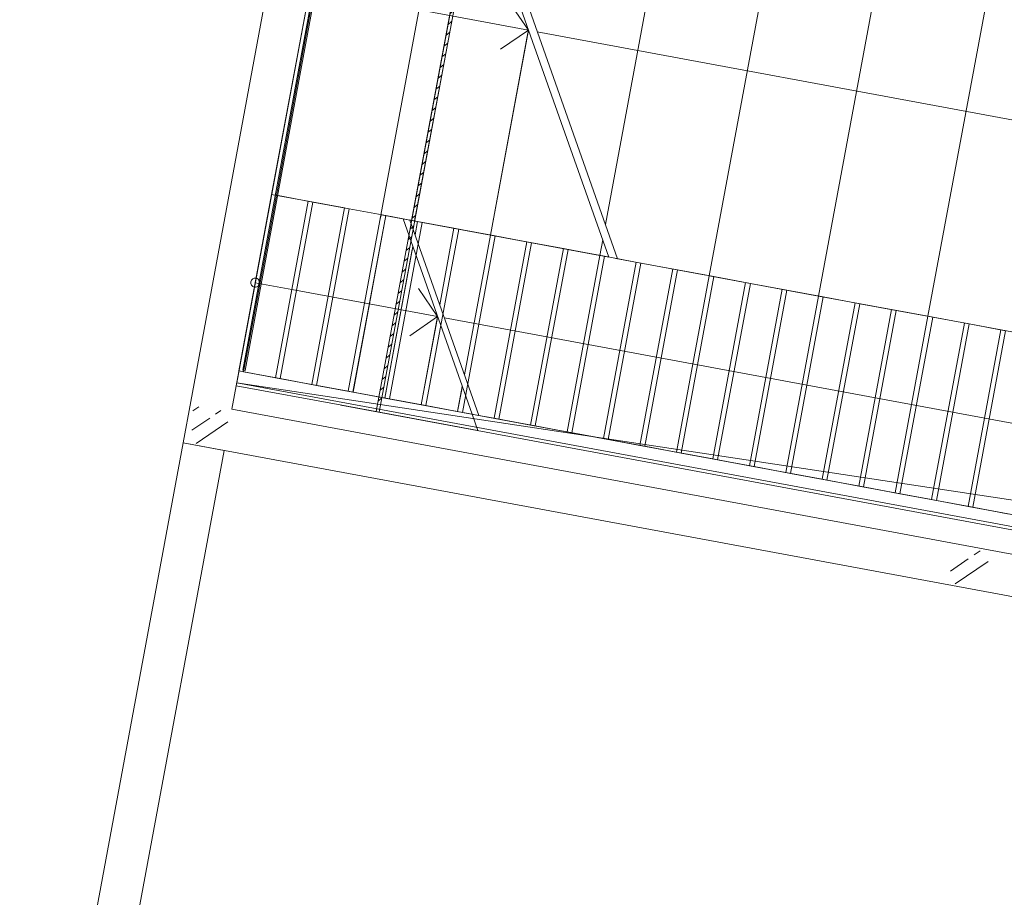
# Model space of a CAD drawing. Header units: metres. Extents: x 32353251 to 32353583, y 5707748 to 5708004.
# Tile 33 of 164: x 32353346.61 to 32353354.84, y 5707913.26 to 5707920.59. Entities that reach past the tile are written whole.
import ezdxf

# ---------------------------------------------------------------- set-up
doc = ezdxf.new("R2010")
doc.units = ezdxf.units.M
doc.header["$LTSCALE"] = 0.75
doc.layers.get('0').update_dxf_attribs({"linetype": 'CONTINUOUS'})
for name, color, linetype, lineweight in [('10417023$0$#9_002_GES I Übersicht Erdgeschoss_1_108_Treppen.A', 7, 'CONTINUOUS', 25), ('10417023$0$#9_002_GES I Übersicht Erdgeschoss_1_202_Innenwandbekleidung.A', 7, 'CONTINUOUS', 25), ('10417023$0$#9_002_GES I Übersicht Erdgeschoss_1_Neubau_103_Stützen.A', 7, 'CONTINUOUS', 25), ('10417023$0$#9_002_GES I Übersicht Erdgeschoss_1_Neubau_104_Decken.A', 7, 'CONTINUOUS', 25), ('10417023$0$#9_002_GES I Übersicht Erdgeschoss_1_Neubau_105_Unterzug.A', 7, 'CONTINUOUS', 25), ('10417023$0$#9_002_GES I Übersicht Erdgeschoss_1_Neubau_108_Treppen.A', 7, 'CONTINUOUS', 25), ('10417023$0$Keine', 7, 'CONTINUOUS', 13)]:
    doc.layers.add(name, color=color, linetype=linetype, lineweight=lineweight)
pattern_1 = [(44.99999999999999, (0, 0), (-0.1697056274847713, 0.1697056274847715), []), (44.99999999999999, (-0.08485281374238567, 0.08485281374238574), (-0.1697056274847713, 0.1697056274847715), [0.18, -0.05999999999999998])]

# ---------------------------------------------------------------- blocks, each defined once
blk = doc.blocks.new('10417023$0$#9_MKO_LP5_ARC_GES_UP_00_002_P_G_modell (3D)')
at = {"layer": '10417023$0$#9_002_GES I Übersicht Erdgeschoss_1_108_Treppen.A', "linetype": 'Continuous', "lineweight": 5, "true_color": 0xff0000}
h = blk.add_hatch(dxfattribs=at)
h.set_pattern_fill('#9_HOLZ__VOLLHOLZ__HIRNHO', color=1, style=0, pattern_type=2)
h.set_pattern_definition([(10, (0, 0), (-0.01562833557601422, 0.08863269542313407), [])])
h.paths.add_polyline_path([(-32353494.23381297, -5707802.629020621), (-32353494.23381297, -5707797.520586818), (-32353494.25943706, -5707797.520586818), (-32353494.25943706, -5707802.629020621)])
at = {"layer": '10417023$0$#9_002_GES I Übersicht Erdgeschoss_1_Neubau_103_Stützen.A', "linetype": 'Continuous', "lineweight": 5, "true_color": 0xff0000}
h = blk.add_hatch(dxfattribs=at)
h.set_pattern_fill('#9_BETON__STAHLBETON_0001', color=1, style=0, pattern_type=2)
h.set_pattern_definition(pattern_1)
edge = h.paths.add_edge_path()
edge.add_arc((-32353495.62381294, -5707803.00457689), 0.175, 180, 270)
edge.add_arc((-32353495.62381294, -5707803.00457689), 0.175, 270, 360)
edge.add_arc((-32353495.62381294, -5707803.00457689), 0.175, 0, 90)
edge.add_arc((-32353495.62381294, -5707803.00457689), 0.175, 90, 180)
h = blk.add_hatch(dxfattribs=at)
h.set_pattern_fill('#9_BETON__STAHLBETON_0001', color=1, style=0, pattern_type=2)
h.set_pattern_definition(pattern_1)
edge = h.paths.add_edge_path()
edge.add_arc((-32353489.15881512, -5707803.00457689), 0.175, 180, 270)
edge.add_arc((-32353489.15881512, -5707803.00457689), 0.175, 270, 360)
edge.add_arc((-32353489.15881512, -5707803.00457689), 0.175, 0, 90)
edge.add_arc((-32353489.15881512, -5707803.00457689), 0.175, 90, 180)
at = {"layer": '10417023$0$#9_002_GES I Übersicht Erdgeschoss_1_108_Treppen.A', "color": 1, "linetype": 'Continuous', "lineweight": 18, "true_color": 0xff0000}
for p, q in [((-32353495.40943702, -5707797.62487689), (-32353495.40943702, -5707801.004479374)), ((-32353495.40943702, -5707802.504374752), (-32353495.40943702, -5707801.004479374)), ((-32353495.40943702, -5707801.004479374), (-32353495.09958553, -5707801.004479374)), ((-32353495.09958553, -5707802.504374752), (-32353495.09958553, -5707801.004479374)), ((-32353495.09943702, -5707802.504374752), (-32353495.09943702, -5707801.004479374)), ((-32353495.09943702, -5707801.004479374), (-32353494.78953358, -5707801.004479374)), ((-32353494.78953358, -5707802.504374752), (-32353494.78953358, -5707801.004479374)), ((-32353494.78943702, -5707802.504374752), (-32353494.78943702, -5707801.004479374)), ((-32353494.78943702, -5707801.004479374), (-32353494.47948163, -5707801.004479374)), ((-32353494.47948163, -5707802.504374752), (-32353494.47948163, -5707801.004479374)), ((-32353494.47943702, -5707802.504374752), (-32353494.47943702, -5707801.004479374)), ((-32353494.47943702, -5707801.004479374), (-32353494.16943702, -5707801.004479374)), ((-32353494.16943702, -5707801.004479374), (-32353493.85943702, -5707801.004479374)), ((-32353494.16943702, -5707802.504374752), (-32353494.16943702, -5707801.004479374)), ((-32353493.85943702, -5707801.004479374), (-32353493.54943702, -5707801.004479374)), ((-32353493.85943702, -5707802.504374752), (-32353493.85943702, -5707801.004479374)), ((-32353493.54943702, -5707801.004479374), (-32353493.23943702, -5707801.004479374)), ((-32353493.54943702, -5707802.504374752), (-32353493.54943702, -5707801.004479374)), ((-32353493.23943702, -5707801.004479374), (-32353492.92943702, -5707801.004479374)), ((-32353493.23943702, -5707802.504374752), (-32353493.23943702, -5707801.004479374)), ((-32353492.92943702, -5707802.504374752), (-32353492.92943702, -5707801.004479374)), ((-32353492.92943702, -5707801.004479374), (-32353492.61943702, -5707801.004479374)), ((-32353492.61943702, -5707802.504374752), (-32353492.61943702, -5707801.004479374)), ((-32353492.61943702, -5707801.004479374), (-32353492.30943702, -5707801.004479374)), ((-32353492.30943702, -5707801.004479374), (-32353491.99943702, -5707801.004479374)), ((-32353492.30943702, -5707802.504374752), (-32353492.30943702, -5707801.004479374)), ((-32353491.99943702, -5707801.004479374), (-32353491.68943702, -5707801.004479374)), ((-32353491.99943702, -5707802.504374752), (-32353491.99943702, -5707801.004479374)), ((-32353491.68943702, -5707801.004479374), (-32353491.37943702, -5707801.004479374)), ((-32353491.68943702, -5707802.504374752), (-32353491.68943702, -5707801.004479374)), ((-32353491.37943702, -5707801.004479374), (-32353491.06943702, -5707801.004479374)), ((-32353491.37943702, -5707802.504374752), (-32353491.37943702, -5707801.004479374)), ((-32353491.06943702, -5707802.504374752), (-32353491.06943702, -5707801.004479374)), ((-32353491.06943702, -5707801.004479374), (-32353490.75943702, -5707801.004479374)), ((-32353490.75943702, -5707801.004479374), (-32353490.44943702, -5707801.004479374)), ((-32353490.75943702, -5707802.504374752), (-32353490.75943702, -5707801.004479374)), ((-32353490.44943702, -5707801.004479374), (-32353490.13943702, -5707801.004479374)), ((-32353490.44943702, -5707802.504374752), (-32353490.44943702, -5707801.004479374)), ((-32353490.13943702, -5707801.004479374), (-32353489.82943702, -5707801.004479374)), ((-32353490.13943702, -5707802.504374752), (-32353490.13943702, -5707801.004479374)), ((-32353489.82943702, -5707802.504374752), (-32353489.82943702, -5707801.004479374)), ((-32353489.82943702, -5707801.004479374), (-32353489.51974873, -5707801.004479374)), ((-32353489.51974873, -5707802.504374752), (-32353489.51974873, -5707801.004479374)), ((-32353489.51943702, -5707802.504374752), (-32353489.51943702, -5707801.004479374)), ((-32353489.51943702, -5707801.004479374), (-32353489.20943702, -5707801.004479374)), ((-32353489.20943702, -5707802.504374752), (-32353489.20943702, -5707801.004479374)), ((-32353495.09958553, -5707802.504374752), (-32353495.40943702, -5707802.504374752)), ((-32353487.20566295, -5707802.504479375), (-32353495.40943702, -5707802.504472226)), ((-32353494.78953358, -5707802.504374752), (-32353495.09943702, -5707802.504374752)), ((-32353494.47948163, -5707802.504374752), (-32353494.78943702, -5707802.504374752)), ((-32353494.16943702, -5707802.504374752), (-32353494.47943702, -5707802.504374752)), ((-32353493.85943702, -5707802.504374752), (-32353494.16943702, -5707802.504374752)), ((-32353493.54943702, -5707802.504374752), (-32353493.85943702, -5707802.504374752)), ((-32353493.23943702, -5707802.504374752), (-32353493.54943702, -5707802.504374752)), ((-32353492.92943702, -5707802.504374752), (-32353493.23943702, -5707802.504374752)), ((-32353492.61943702, -5707802.504374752), (-32353492.92943702, -5707802.504374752)), ((-32353492.30943702, -5707802.504374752), (-32353492.61943702, -5707802.504374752)), ((-32353491.99943702, -5707802.504374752), (-32353492.30943702, -5707802.504374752)), ((-32353491.68943702, -5707802.504374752), (-32353491.99943702, -5707802.504374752)), ((-32353491.37943702, -5707802.504374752), (-32353491.68943702, -5707802.504374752)), ((-32353491.06943702, -5707802.504374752), (-32353491.37943702, -5707802.504374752)), ((-32353490.75943702, -5707802.504374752), (-32353491.06943702, -5707802.504374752)), ((-32353490.44943702, -5707802.504374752), (-32353490.75943702, -5707802.504374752)), ((-32353490.13943702, -5707802.504374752), (-32353490.44943702, -5707802.504374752)), ((-32353489.82943702, -5707802.504374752), (-32353490.13943702, -5707802.504374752)), ((-32353489.51974873, -5707802.504374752), (-32353489.82943702, -5707802.504374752)), ((-32353489.20943702, -5707802.504374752), (-32353489.51943702, -5707802.504374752)), ((-32353488.89943702, -5707802.504374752), (-32353489.20943702, -5707802.504374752))]:
    blk.add_line(p, q, dxfattribs=at)
at = {"layer": '10417023$0$#9_002_GES I Übersicht Erdgeschoss_1_108_Treppen.A', "color": 1, "linetype": 'Continuous', "lineweight": 13, "true_color": 0xff0000, "flags": 128}
blk.add_lwpolyline([(-32353494.23381297, -5707802.629020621), (-32353494.25943706, -5707802.629020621), (-32353494.25943706, -5707797.520586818), (-32353494.23381297, -5707797.520586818)], close=True, dxfattribs=at)
at = {"layer": '10417023$0$#9_002_GES I Übersicht Erdgeschoss_1_202_Innenwandbekleidung.A', "color": 1, "linetype": 'Continuous', "lineweight": 13, "true_color": 0xff0000}
for p, q in [((-32353495.41945468, -5707797.509576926), (-32353495.41945468, -5707802.491878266)), ((-32353495.39945468, -5707802.491878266), (-32353495.39945468, -5707797.509576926)), ((-32353494.25943698, -5707798.100911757), (-32353494.25943698, -5707801.004479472)), ((-32353494.23381259, -5707798.145293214), (-32353494.23381259, -5707801.004479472)), ((-32353495.41945468, -5707802.491878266), (-32353495.39945468, -5707802.491878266)), ((-32353493.466595, -5707802.5043744), (-32353493.39432698, -5707802.62954706)), ((-32353495.44881329, -5707802.604475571), (-32353495.44881329, -5707802.62954706)), ((-32353494.55105563, -5707802.62954706), (-32353495.44881329, -5707802.62954706)), ((-32353476.43381628, -5707802.62954706), (-32353494.55994405, -5707802.62954706)), ((-32353493.39432698, -5707802.62954706), (-32353494.55105563, -5707802.62954706))]:
    blk.add_line(p, q, dxfattribs=at)
at = {"layer": '10417023$0$#9_002_GES I Übersicht Erdgeschoss_1_Neubau_104_Decken.A', "color": 1, "linetype": 'Continuous', "lineweight": 13, "true_color": 0xff0000}
for p, q in [((-32353495.44881294, -5707797.37957689), (-32353495.44881294, -5707802.6044758)), ((-32353477.01881479, -5707801.989465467), (-32353495.44881329, -5707802.604475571)), ((-32353495.44881294, -5707802.6044758), (-32353476.40380519, -5707802.6044758))]:
    blk.add_line(p, q, dxfattribs=at)
at = {"layer": '10417023$0$#9_002_GES I Übersicht Erdgeschoss_1_Neubau_105_Unterzug.A', "color": 1, "linetype": 'Continuous', "lineweight": 13, "true_color": 0xff0000}
for p, q in [((-32353495.79881293, -5707796.92957689), (-32353495.79881293, -5707802.82957689)), ((-32353495.44881294, -5707802.82957689), (-32353495.44881294, -5707797.509576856)), ((-32353495.79881293, -5707803.17957689), (-32353495.79881293, -5707802.82957689)), ((-32353476.40380519, -5707802.82957689), (-32353495.44881294, -5707802.82957689)), ((-32353495.79881351, -5707803.17957689), (-32353495.79883198, -5707808.804592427)), ((-32353495.44881351, -5707803.179578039), (-32353495.79881351, -5707803.17957689)), ((-32353495.79881293, -5707803.17957689), (-32353476.05380519, -5707803.17957689)), ((-32353495.44883198, -5707808.804593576), (-32353495.44881351, -5707803.179578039))]:
    blk.add_line(p, q, dxfattribs=at)
at = {"layer": '10417023$0$#9_002_GES I Übersicht Erdgeschoss_1_Neubau_108_Treppen.A', "color": 1, "linetype": 'Continuous', "lineweight": 13, "true_color": 0xff0000}
for p, q in [((-32353495.44963471, -5707797.519500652), (-32353495.44961162, -5707801.004469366)), ((-32353495.44961162, -5707801.004469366), (-32353495.44963471, -5707797.519500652)), ((-32353494.59512238, -5707797.519494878), (-32353492.58308018, -5707801.004404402)), ((-32353494.51999597, -5707797.51949921), (-32353492.50795522, -5707801.004404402)), ((-32353492.65963433, -5707797.51949921), (-32353492.65961412, -5707800.741727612)), ((-32353491.72963469, -5707797.51949921), (-32353491.72961159, -5707801.004319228)), ((-32353490.79963504, -5707797.51949921), (-32353490.79961194, -5707801.004313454)), ((-32353489.86963395, -5707797.51949921), (-32353489.8696123, -5707801.004307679)), ((-32353494.51961197, -5707801.054417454), (-32353494.51963362, -5707797.650244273)), ((-32353494.51963362, -5707797.650244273), (-32353494.51961197, -5707801.054417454)), ((-32353493.58962387, -5707799.261933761), (-32353493.78962555, -5707799.06193497)), ((-32353494.51962351, -5707799.261939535), (-32353493.58962387, -5707799.261933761)), ((-32353493.78962266, -5707799.461933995), (-32353493.58962387, -5707799.261933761)), ((-32353493.58961232, -5707801.004413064), (-32353493.58961232, -5707799.261933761)), ((-32353493.51449891, -5707799.261933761), (-32353488.00962311, -5707799.261899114)), ((-32353493.58962387, -5707799.287029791), (-32353493.58961232, -5707801.004413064)), ((-32353492.65961412, -5707800.871841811), (-32353492.65961268, -5707801.004335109)), ((-32353495.44961162, -5707801.004469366), (-32353494.829608, -5707801.004466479)), ((-32353495.44960728, -5707801.004421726), (-32353495.44960728, -5707802.5043744)), ((-32353495.13960836, -5707801.004421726), (-32353495.44960728, -5707801.004421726)), ((-32353495.13960836, -5707802.5043744), (-32353495.13960836, -5707801.004421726)), ((-32353495.13960836, -5707801.004421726), (-32353495.13960836, -5707802.5043744)), ((-32353494.829608, -5707801.004421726), (-32353495.13960836, -5707801.004421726)), ((-32353494.829608, -5707802.5043744), (-32353494.829608, -5707801.004421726)), ((-32353494.829608, -5707801.004421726), (-32353494.829608, -5707802.5043744)), ((-32353494.51961197, -5707801.004378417), (-32353493.58961232, -5707801.004372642)), ((-32353494.3470551, -5707801.004378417), (-32353494.51961197, -5707801.004378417)), ((-32353494.51961197, -5707801.054417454), (-32353494.51961197, -5707801.004417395)), ((-32353494.51960764, -5707802.5043744), (-32353494.51960764, -5707801.054374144)), ((-32353494.51960764, -5707801.054374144), (-32353494.51960764, -5707802.5043744)), ((-32353494.33261883, -5707801.004376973), (-32353493.466595, -5707802.5043744)), ((-32353494.20960727, -5707801.00437553), (-32353494.28041579, -5707801.004376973)), ((-32353494.2748838, -5707801.004376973), (-32353493.40885998, -5707802.5043744)), ((-32353494.20960727, -5707801.117439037), (-32353494.20960727, -5707801.00437553)), ((-32353494.20960727, -5707801.00437553), (-32353494.20960727, -5707801.117439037)), ((-32353493.89960836, -5707801.00437553), (-32353494.20960727, -5707801.00437553)), ((-32353493.89960836, -5707801.654376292), (-32353493.89960836, -5707801.00437553)), ((-32353493.89960836, -5707801.00437553), (-32353493.89960836, -5707801.654374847)), ((-32353493.58960799, -5707801.00437553), (-32353493.89960836, -5707801.00437553)), ((-32353493.58961232, -5707801.004413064), (-32353492.65961268, -5707801.004366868)), ((-32353493.58960799, -5707802.191310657), (-32353493.58960799, -5707801.00437553)), ((-32353493.58960799, -5707801.00437553), (-32353493.58960799, -5707802.191310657)), ((-32353493.27960763, -5707801.00437553), (-32353493.58960799, -5707801.00437553)), ((-32353493.27960763, -5707802.5043744), (-32353493.27960763, -5707801.00437553)), ((-32353493.27960763, -5707801.00437553), (-32353493.27960763, -5707802.5043744)), ((-32353492.96960726, -5707801.00437553), (-32353493.27960763, -5707801.00437553)), ((-32353492.65960835, -5707801.004335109), (-32353492.96960726, -5707801.004335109)), ((-32353492.96960726, -5707802.5043744), (-32353492.96960726, -5707801.00437553)), ((-32353492.96960726, -5707801.00437553), (-32353492.96960726, -5707802.5043744)), ((-32353492.68848091, -5707801.004405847), (-32353492.58308018, -5707801.004404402)), ((-32353492.65960835, -5707802.5043744), (-32353492.65960835, -5707801.004402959)), ((-32353492.65960835, -5707801.004402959), (-32353492.65960835, -5707802.5043744)), ((-32353492.52295884, -5707801.004404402), (-32353491.75847981, -5707801.004400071)), ((-32353492.34960798, -5707802.5043744), (-32353492.34960798, -5707801.004402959)), ((-32353492.34960798, -5707801.004402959), (-32353492.34960798, -5707802.5043744)), ((-32353492.03960762, -5707802.5043744), (-32353492.03960762, -5707801.004402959)), ((-32353492.03960762, -5707801.004402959), (-32353492.03960762, -5707802.5043744)), ((-32353491.72961159, -5707801.004319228), (-32353490.79961194, -5707801.004313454)), ((-32353491.72960726, -5707802.5043744), (-32353491.72960726, -5707801.004293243)), ((-32353491.72960726, -5707801.004293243), (-32353491.72960726, -5707802.5043744)), ((-32353491.41960834, -5707802.5043744), (-32353491.41960834, -5707801.004293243)), ((-32353491.41960834, -5707801.004293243), (-32353491.41960834, -5707802.5043744)), ((-32353491.10960798, -5707802.5043744), (-32353491.10960798, -5707801.004293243)), ((-32353491.10960798, -5707801.004293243), (-32353491.10960798, -5707802.5043744)), ((-32353490.79961194, -5707801.004313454), (-32353489.8696123, -5707801.004307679)), ((-32353490.79960761, -5707802.5043744), (-32353490.79960761, -5707801.004293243)), ((-32353490.79960761, -5707801.004293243), (-32353490.79960761, -5707802.5043744)), ((-32353490.48960724, -5707802.5043744), (-32353490.48960724, -5707801.004293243)), ((-32353490.48960724, -5707801.004293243), (-32353490.48960724, -5707802.5043744)), ((-32353490.17960833, -5707802.5043744), (-32353490.17960833, -5707801.004293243)), ((-32353490.17960833, -5707801.004293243), (-32353490.17960833, -5707802.5043744)), ((-32353489.86960796, -5707801.004293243), (-32353490.17960833, -5707801.004293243)), ((-32353489.8696123, -5707801.004307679), (-32353488.93961265, -5707801.004301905)), ((-32353489.86960796, -5707802.5043744), (-32353489.86960796, -5707801.004293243)), ((-32353489.86960796, -5707801.004293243), (-32353489.86960796, -5707802.5043744)), ((-32353489.5596076, -5707802.5043744), (-32353489.5596076, -5707801.004293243)), ((-32353489.5596076, -5707801.004293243), (-32353489.5596076, -5707802.5043744)), ((-32353489.24960724, -5707802.5043744), (-32353489.24960724, -5707801.004293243)), ((-32353489.24960724, -5707801.004293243), (-32353489.24960724, -5707802.5043744)), ((-32353494.20960727, -5707801.217439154), (-32353494.20960727, -5707802.5043744)), ((-32353494.20960727, -5707802.5043744), (-32353494.20960727, -5707801.242438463)), ((-32353493.89960836, -5707801.754374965), (-32353494.09960714, -5707801.55437473)), ((-32353495.44960728, -5707801.754374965), (-32353495.13960836, -5707801.754374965)), ((-32353495.13960836, -5707801.754374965), (-32353493.89960836, -5707801.754374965)), ((-32353494.09960714, -5707801.954375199), (-32353493.89960836, -5707801.754374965)), ((-32353493.89960836, -5707801.754374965), (-32353493.89960836, -5707802.5043744)), ((-32353493.89960836, -5707802.5043744), (-32353493.89960836, -5707801.779374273)), ((-32353493.84187334, -5707801.754374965), (-32353487.38960795, -5707801.754374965)), ((-32353493.58960799, -5707802.291310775), (-32353493.58960799, -5707802.5043744)), ((-32353493.58960799, -5707802.5043744), (-32353493.58960799, -5707802.316310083)), ((-32353495.44960728, -5707802.5043744), (-32353495.13960836, -5707802.5043744)), ((-32353495.13960836, -5707802.5043744), (-32353494.829608, -5707802.5043744)), ((-32353494.829608, -5707802.5043744), (-32353494.51960764, -5707802.5043744)), ((-32353494.51960764, -5707802.5043744), (-32353494.20960727, -5707802.5043744)), ((-32353494.20960727, -5707802.5043744), (-32353493.89960836, -5707802.5043744)), ((-32353493.89960836, -5707802.5043744), (-32353493.58960799, -5707802.5043744)), ((-32353493.58960799, -5707802.5043744), (-32353493.466595, -5707802.5043744)), ((-32353493.40885998, -5707802.5043744), (-32353493.27960763, -5707802.5043744)), ((-32353493.27960763, -5707802.5043744), (-32353492.96960726, -5707802.5043744)), ((-32353492.96960726, -5707802.5043744), (-32353492.65960835, -5707802.5043744)), ((-32353492.65960835, -5707802.5043744), (-32353492.34960798, -5707802.5043744)), ((-32353492.34960798, -5707802.5043744), (-32353492.03960762, -5707802.5043744)), ((-32353492.03960762, -5707802.5043744), (-32353491.72960726, -5707802.5043744)), ((-32353491.72960726, -5707802.5043744), (-32353491.41960834, -5707802.5043744)), ((-32353491.41960834, -5707802.5043744), (-32353491.10960798, -5707802.5043744)), ((-32353491.10960798, -5707802.5043744), (-32353490.79960761, -5707802.5043744)), ((-32353490.79960761, -5707802.5043744), (-32353490.48960724, -5707802.5043744)), ((-32353490.48960724, -5707802.5043744), (-32353490.17960833, -5707802.5043744)), ((-32353490.17960833, -5707802.5043744), (-32353489.86960796, -5707802.5043744)), ((-32353489.86960796, -5707802.5043744), (-32353489.5596076, -5707802.5043744)), ((-32353489.5596076, -5707802.5043744), (-32353489.24960724, -5707802.5043744)), ((-32353489.24960724, -5707802.5043744), (-32353488.93960832, -5707802.5043744))]:
    blk.add_line(p, q, dxfattribs=at)
for start, end in [(90, 270), (270, 90)]:
    blk.add_arc((-32353495.44960782, -5707801.754375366), 0.0375, start, end, dxfattribs=at)
blk = doc.blocks.new('10417023$0$2_MKO_LP5_LAN_GES_UP_00_002_V_A (3D)')
at = {"layer": '10417023$0$Keine'}
blk.add_blockref('10417023$0$#9_MKO_LP5_ARC_GES_UP_00_002_P_G_modell (3D)', (0, 0), dxfattribs=at)
blk = doc.blocks.new('10417023')
at = {"layer": '10417023$0$Keine', "rotation": 349.4819372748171}
blk.add_blockref('10417023$0$2_MKO_LP5_LAN_GES_UP_00_002_V_A (3D)', (65205154.93137175, 5413829.557758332), dxfattribs=at)

msp = doc.modelspace()

# ---------------------------------------------------------------- block references
msp.add_blockref('10417023', (0, 0))

doc.saveas('drawing.dxf')
